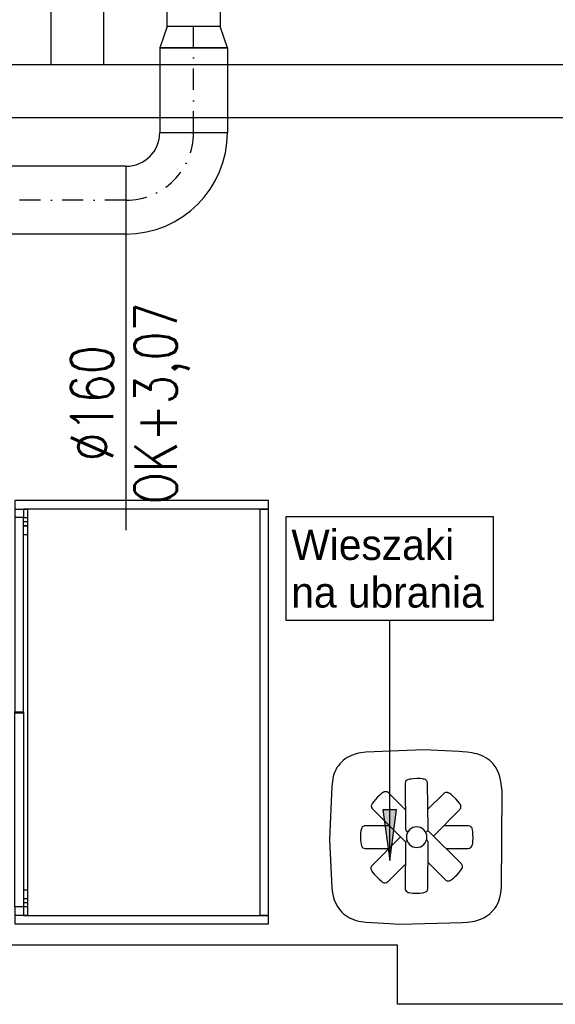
# Model space of a CAD drawing. Header units: centimetres. Extents: x -1062 to 5388, y 1642 to 2943.
# Tile 24 of 90: x -404 to -277, y 2124 to 2357. Entities that reach past the tile are written whole.
import ezdxf
from ezdxf.enums import TextEntityAlignment as Align

# ---------------------------------------------------------------- set-up
doc = ezdxf.new("R2010")
doc.units = ezdxf.units.CM
doc.linetypes.add('DASHDOT', pattern=[1, 0.5, -0.25, 0, -0.25])
doc.layers.add('M-AXS', color=2, linetype='DASHDOT', lineweight=30)
doc.layers.add('M-TEXT-n', color=5, linetype='Continuous', lineweight=9)
doc.layers.add('M-DUCT-RETN', color=230, linetype='Continuous', true_color=0xff007f)
doc.layers.add('M-DUCT-SUPP', color=7, linetype='Continuous', true_color=0x006dda)
for name, color, linetype in [('M-LDR', 5, 'Continuous'), ('M-XREF', 252, 'Continuous'), ('XREF$0$Elementy szczegółów', 8, 'Continuous'), ('XREF$0$Notatki tekstowe', 8, 'Continuous'), ('XREF$0$Notatki tekstowe-1', 8, 'Continuous'), ('XREF$0$Zabudowa', 8, 'Continuous'), ('XREF$0$Zabudowa-1', 8, 'Continuous'), ('XREF$0$Ściany-2', 8, 'Continuous')]:
    doc.layers.add(name, color=color, linetype=linetype)
doc.styles.add('RomanS', font='romans.shx')
doc.styles.add('XREF$0$Arial', font='txt', dxfattribs={"height": 7.2})

# ---------------------------------------------------------------- blocks, each defined once
blk = doc.blocks.new('XREF$0$Furniture_Hooks-Hangers_Enea_Caddy-coat-stand - CADDY COAT STAND 8 HOOKS-879108-Aranżacja_01')
at = {"layer": 'XREF$0$Elementy szczegółów'}
for p, q in [((-16.41, 18.79), (-16.89, 18.47)), ((-16.41, 18.79), (-16.89, 18.47)), ((-16.41, 18.79), (-16.89, 18.47)), ((-15.92, 19.08), (-16.41, 18.79)), ((-15.92, 19.08), (-16.41, 18.79)), ((-15.92, 19.08), (-16.41, 18.79)), ((-15.4, 19.32), (-15.92, 19.08)), ((-15.4, 19.32), (-15.92, 19.08)), ((-15.4, 19.32), (-15.92, 19.08)), ((-14.31, 19.67), (-15.4, 19.32)), ((-14.31, 19.67), (-15.4, 19.32)), ((-14.31, 19.67), (-15.4, 19.32)), ((-13.75, 19.8), (-14.31, 19.67)), ((-13.75, 19.8), (-14.31, 19.67)), ((-13.75, 19.8), (-14.31, 19.67)), ((-13.19, 19.9), (-13.75, 19.8)), ((-13.19, 19.9), (-13.75, 19.8)), ((-13.19, 19.9), (-13.75, 19.8)), ((-12.05, 20.04), (-13.19, 19.9)), ((-12.05, 20.04), (-13.19, 19.9)), ((-12.05, 20.04), (-13.19, 19.9)), ((1.68, 20.6), (-12.05, 20.04)), ((1.68, 20.6), (-12.05, 20.04)), ((1.68, 20.6), (-12.05, 20.04)), ((9.99, 20.24), (1.68, 20.6)), ((9.99, 20.24), (1.68, 20.6)), ((9.99, 20.24), (1.68, 20.6)), ((10.84, 20.17), (9.99, 20.24)), ((10.84, 20.17), (9.99, 20.24)), ((10.84, 20.17), (9.99, 20.24)), ((11.98, 20.05), (10.84, 20.17)), ((11.98, 20.05), (10.84, 20.17)), ((11.98, 20.05), (10.84, 20.17)), ((13.11, 19.88), (11.98, 20.05)), ((13.11, 19.88), (11.98, 20.05)), ((13.11, 19.88), (11.98, 20.05)), ((13.68, 19.77), (13.11, 19.88)), ((13.68, 19.77), (13.11, 19.88)), ((13.68, 19.77), (13.11, 19.88)), ((14.23, 19.64), (13.68, 19.77)), ((14.23, 19.64), (13.68, 19.77)), ((14.23, 19.64), (13.68, 19.77)), ((15.32, 19.27), (14.23, 19.64)), ((15.32, 19.27), (14.23, 19.64)), ((15.32, 19.27), (14.23, 19.64)), ((15.84, 19.04), (15.32, 19.27)), ((15.84, 19.04), (15.32, 19.27)), ((15.84, 19.04), (15.32, 19.27)), ((16.34, 18.76), (15.84, 19.04)), ((16.34, 18.76), (15.84, 19.04)), ((16.34, 18.76), (15.84, 19.04)), ((17.27, 18.1), (16.34, 18.76)), ((17.27, 18.1), (16.34, 18.76)), ((17.27, 18.1), (16.34, 18.76)), ((-18.85, 16.41), (-19.14, 15.91)), ((-18.85, 16.41), (-19.14, 15.91)), ((-18.85, 16.41), (-19.14, 15.91)), ((-18.52, 16.88), (-18.85, 16.41)), ((-18.52, 16.88), (-18.85, 16.41)), ((-18.52, 16.88), (-18.85, 16.41)), ((-18.16, 17.32), (-18.52, 16.88)), ((-18.16, 17.32), (-18.52, 16.88)), ((-18.16, 17.32), (-18.52, 16.88)), ((-17.76, 17.73), (-18.16, 17.32)), ((-17.76, 17.73), (-18.16, 17.32)), ((-17.76, 17.73), (-18.16, 17.32)), ((-17.34, 18.12), (-17.76, 17.73)), ((-17.34, 18.12), (-17.76, 17.73)), ((-17.34, 18.12), (-17.76, 17.73)), ((-16.89, 18.47), (-17.34, 18.12)), ((-16.89, 18.47), (-17.34, 18.12)), ((-16.89, 18.47), (-17.34, 18.12)), ((18.09, 17.29), (17.27, 18.1)), ((18.09, 17.29), (17.27, 18.1)), ((18.09, 17.29), (17.27, 18.1)), ((18.77, 16.37), (18.09, 17.29)), ((18.77, 16.37), (18.09, 17.29)), ((18.77, 16.37), (18.09, 17.29)), ((19.28, 15.35), (18.77, 16.37)), ((19.28, 15.35), (18.77, 16.37)), ((19.28, 15.35), (18.77, 16.37)), ((-19.71, 14.29), (-19.91, 13.17)), ((-19.71, 14.29), (-19.91, 13.17)), ((-19.71, 14.29), (-19.91, 13.17)), ((-19.56, 14.85), (-19.71, 14.29)), ((-19.56, 14.85), (-19.71, 14.29)), ((-19.56, 14.85), (-19.71, 14.29)), ((-19.37, 15.39), (-19.56, 14.85)), ((-19.37, 15.39), (-19.56, 14.85)), ((-19.37, 15.39), (-19.56, 14.85)), ((-19.14, 15.91), (-19.37, 15.39)), ((-19.14, 15.91), (-19.37, 15.39)), ((-19.14, 15.91), (-19.37, 15.39)), ((19.49, 14.81), (19.28, 15.35)), ((19.49, 14.81), (19.28, 15.35)), ((19.49, 14.81), (19.28, 15.35)), ((19.65, 14.27), (19.49, 14.81)), ((19.65, 14.27), (19.49, 14.81)), ((19.65, 14.27), (19.49, 14.81)), ((19.91, 13.15), (19.65, 14.27)), ((19.91, 13.15), (19.65, 14.27)), ((19.91, 13.15), (19.65, 14.27)), ((-20.03, 12.03), (-20.6, -0.56)), ((-20.03, 12.03), (-20.6, -0.56)), ((-20.03, 12.03), (-20.6, -0.56)), ((-19.91, 13.17), (-20.03, 12.03)), ((-19.91, 13.17), (-20.03, 12.03)), ((-19.91, 13.17), (-20.03, 12.03)), ((-2.67, 13.08), (-2.75, 12.78)), ((-2.75, 12.78), (-2.61, 1.96)), ((-2.6, 13.18), (-2.67, 13.08)), ((-2.45, 13.35), (-2.6, 13.18)), ((-2.33, 13.46), (-2.45, 13.35)), ((-2.15, 13.55), (-2.33, 13.46)), ((-1.86, 13.63), (-2.15, 13.55)), ((-1.62, 13.68), (-1.86, 13.63)), ((-1.3, 13.73), (-1.62, 13.68)), ((-0.82, 13.79), (-1.3, 13.73)), ((0.08, 13.83), (-0.82, 13.79)), ((0.84, 13.81), (0.08, 13.83)), ((1.36, 13.75), (0.84, 13.81)), ((1.63, 13.71), (1.36, 13.75)), ((1.85, 13.66), (1.63, 13.71)), ((2.08, 13.59), (1.85, 13.66)), ((2.27, 13.45), (2.08, 13.59)), ((2.43, 13.27), (2.27, 13.45)), ((2.51, 13.15), (2.43, 13.27)), ((2.6, 12.78), (2.51, 13.15)), ((2.74, 1.96), (2.6, 12.78)), ((20.08, 12.02), (19.91, 13.15)), ((20.08, 12.02), (19.91, 13.15)), ((20.08, 12.02), (19.91, 13.15)), ((20.19, 10.88), (20.08, 12.02)), ((20.19, 10.88), (20.08, 12.02)), ((20.19, 10.88), (20.08, 12.02)), ((-9.26, 9.44), (-9.85, 8.8)), ((-8.71, 9.95), (-9.26, 9.44)), ((-8.28, 10.31), (-8.71, 9.95)), ((-8.05, 10.47), (-8.28, 10.31)), ((-7.86, 10.59), (-8.05, 10.47)), ((-7.66, 10.68), (-7.86, 10.59)), ((-7.51, 10.72), (-7.66, 10.68)), ((-7.17, 10.71), (-7.51, 10.72)), ((-6.98, 10.66), (-7.17, 10.71)), ((-6.76, 10.51), (-6.98, 10.66)), ((-2.67, 6.42), (-6.76, 10.51)), ((6.42, 10.31), (2.68, 6.57)), ((6.5, 10.37), (6.42, 10.31)), ((6.67, 10.46), (6.5, 10.37)), ((6.83, 10.54), (6.67, 10.46)), ((7.14, 10.56), (6.83, 10.54)), ((7.28, 10.55), (7.14, 10.56)), ((7.41, 10.5), (7.28, 10.55)), ((7.56, 10.44), (7.41, 10.5)), ((7.81, 10.29), (7.56, 10.44)), ((8.21, 10), (7.81, 10.29)), ((8.58, 9.69), (8.21, 10)), ((9.23, 9.08), (8.58, 9.69)), ((20.06, -12.02), (20.19, 10.88)), ((20.06, -12.02), (20.19, 10.88)), ((20.06, -12.02), (20.19, 10.88)), ((-10.7, 7.51), (-10.72, 7.37)), ((-10.72, 7.37), (-10.68, 7.02)), ((-10.63, 7.71), (-10.7, 7.51)), ((-10.68, 7.02), (-10.53, 6.74)), ((-10.45, 8.03), (-10.63, 7.71)), ((-10.16, 8.43), (-10.45, 8.03)), ((-9.85, 8.8), (-10.16, 8.43)), ((9.75, 8.52), (9.23, 9.08)), ((10.08, 8.11), (9.75, 8.52)), ((10.24, 7.88), (10.08, 8.11)), ((10.35, 7.69), (10.24, 7.88)), ((10.46, 7.47), (10.35, 7.69)), ((10.44, 6.86), (10.47, 7.01)), ((10.48, 7.26), (10.46, 7.47)), ((10.47, 7.01), (10.48, 7.26)), ((-10.53, 6.74), (-10.46, 6.65)), ((-10.46, 6.65), (-2.8, -0.94)), ((3.95, 0.26), (10.24, 6.54)), ((10.24, 6.54), (10.33, 6.68)), ((10.33, 6.68), (10.44, 6.86)), ((-12.85, 2.36), (-12.99, 2.2)), ((-12.68, 2.52), (-12.85, 2.36)), ((-12.5, 2.61), (-12.68, 2.52)), ((-12.38, 2.64), (-12.5, 2.61)), ((-12.24, 2.67), (-12.38, 2.64)), ((-6.44, 2.67), (-12.24, 2.67)), ((-0.44, 2.38), (-0.9, 2.25)), ((0, 2.42), (-0.44, 2.38)), ((0.44, 2.38), (0, 2.42)), ((0.89, 2.25), (0.44, 2.38)), ((12.3, 2.7), (6.39, 2.7)), ((12.61, 2.61), (12.3, 2.7)), ((12.76, 2.52), (12.61, 2.61)), ((12.93, 2.36), (12.76, 2.52)), ((13.02, 2.25), (12.93, 2.36)), ((-13.25, 0.94), (-13.29, 0.18)), ((-13.29, 0.18), (-13.27, -0.71)), ((-13.19, 1.46), (-13.25, 0.94)), ((-13.14, 1.73), (-13.19, 1.46)), ((-13.08, 1.98), (-13.14, 1.73)), ((-12.99, 2.2), (-13.08, 1.98)), ((-3.8, 0.05), (-10.59, -6.75)), ((-2.61, 1.96), (-2.6, 1.87)), ((-2.6, 1.87), (-2.58, 1.75)), ((-2.58, 1.75), (-2.5, 1.49)), ((-2.5, 1.49), (-2.41, 1.38)), ((-2.39, 0.44), (-2.43, 0)), ((-2.41, 1.38), (-2.14, 1.12)), ((-2.26, 0.89), (-2.39, 0.44)), ((-2.03, 1.33), (-2.26, 0.89)), ((-1.72, 1.71), (-2.03, 1.33)), ((-1.33, 2.03), (-1.72, 1.71)), ((-0.9, 2.25), (-1.33, 2.03)), ((1.32, 2.03), (0.89, 2.25)), ((1.71, 1.71), (1.32, 2.03)), ((2.03, 1.33), (1.71, 1.71)), ((2.25, 0.89), (2.03, 1.33)), ((2.12, 1.15), (2.24, 1.18)), ((2.24, 1.18), (2.33, 1.23)), ((2.38, 0.44), (2.25, 0.89)), ((2.33, 1.23), (2.44, 1.33)), ((2.42, 0), (2.38, 0.44)), ((2.44, 1.33), (2.62, 1.53)), ((2.68, 1.44), (2.59, 1.49)), ((2.62, 1.53), (2.69, 1.7)), ((2.89, 1.31), (2.68, 1.44)), ((2.69, 1.7), (2.74, 1.96)), ((2.95, 1.25), (2.89, 1.31)), ((10.62, -6.35), (2.95, 1.25)), ((13.11, 2.06), (13.02, 2.25)), ((13.21, 1.7), (13.11, 2.06)), ((13.28, 1.21), (13.21, 1.7)), ((13.32, 0.73), (13.28, 1.21)), ((13.35, -0.17), (13.32, 0.73)), ((-20.6, -0.56), (-20.04, -12)), ((-20.6, -0.56), (-20.04, -12)), ((-20.6, -0.56), (-20.04, -12)), ((-13.27, -0.71), (-13.23, -1.2)), ((-13.23, -1.2), (-13.15, -1.69)), ((-13.15, -1.69), (-13.06, -2.05)), ((-13.06, -2.05), (-12.97, -2.24)), ((-12.97, -2.24), (-12.88, -2.35)), ((-2.8, -0.94), (-2.73, -1)), ((-2.61, -1.39), (-2.74, -12.2)), ((-2.73, -1), (-2.55, -1.1)), ((-2.55, -1.11), (-2.61, -1.39)), ((-2.51, -0.98), (-2.55, -1.11)), ((-2.41, -0.85), (-2.51, -0.98)), ((-2.43, 0), (-2.39, -0.44)), ((-2.3, -0.73), (-2.41, -0.85)), ((-2.39, -0.44), (-2.26, -0.89)), ((-2.26, -0.89), (-2.03, -1.33)), ((-2.03, -1.33), (-1.72, -1.72)), ((-1.72, -1.72), (-1.33, -2.03)), ((-1.33, -2.03), (-0.9, -2.26)), ((-0.9, -2.26), (-0.44, -2.39)), ((0.44, -2.39), (0.89, -2.26)), ((0.89, -2.26), (1.32, -2.03)), ((1.32, -2.03), (1.71, -1.72)), ((1.71, -1.72), (2.03, -1.33)), ((2.03, -1.33), (2.25, -0.89)), ((2.25, -0.89), (2.38, -0.44)), ((2.56, -0.88), (2.32, -0.65)), ((2.38, -0.44), (2.42, 0)), ((2.65, -1), (2.56, -0.88)), ((2.61, -12.21), (2.74, -1.47)), ((2.69, -1.14), (2.65, -1)), ((2.74, -1.38), (2.69, -1.14)), ((2.74, -1.47), (2.74, -1.38)), ((12.91, -2.35), (13.06, -2.17)), ((13.06, -2.17), (13.14, -1.94)), ((13.14, -1.94), (13.2, -1.72)), ((13.2, -1.72), (13.25, -1.45)), ((13.25, -1.45), (13.31, -0.92)), ((13.31, -0.92), (13.35, -0.17)), ((-12.88, -2.35), (-12.7, -2.51)), ((-12.7, -2.51), (-12.51, -2.62)), ((-12.51, -2.62), (-12.21, -2.68)), ((-12.21, -2.68), (-6.53, -2.68)), ((-0.44, -2.39), (0, -2.43)), ((0, -2.43), (0.44, -2.39)), ((6.9, -2.66), (12.22, -2.66)), ((12.22, -2.66), (12.43, -2.63)), ((12.43, -2.63), (12.56, -2.6)), ((12.56, -2.6), (12.74, -2.5)), ((12.74, -2.5), (12.91, -2.35)), ((-10.67, -6.86), (-10.76, -7.02)), ((-10.59, -6.75), (-10.67, -6.86)), ((-6.83, -10.55), (-2.67, -6.39)), ((2.69, -5.99), (6.8, -10.11)), ((10.77, -6.6), (10.62, -6.35)), ((10.81, -6.77), (10.77, -6.6)), ((10.82, -7.01), (10.81, -6.77)), ((-10.81, -7.17), (-10.82, -7.5)), ((-10.82, -7.5), (-10.79, -7.64)), ((-10.76, -7.02), (-10.81, -7.17)), ((-10.79, -7.64), (-10.71, -7.83)), ((-10.71, -7.83), (-10.59, -8.04)), ((-10.59, -8.04), (-10.43, -8.27)), ((-10.43, -8.27), (-10.11, -8.69)), ((-10.11, -8.69), (-9.61, -9.26)), ((-9.61, -9.26), (-8.9, -9.95)), ((8.79, -9.62), (9.22, -9.21)), ((9.22, -9.21), (9.48, -8.96)), ((9.48, -8.96), (9.96, -8.44)), ((9.96, -8.44), (10.19, -8.16)), ((10.19, -8.16), (10.41, -7.88)), ((10.41, -7.88), (10.6, -7.6)), ((10.6, -7.6), (10.74, -7.34)), ((10.74, -7.34), (10.81, -7.15)), ((10.81, -7.15), (10.82, -7.01)), ((-8.9, -9.95), (-8.41, -10.35)), ((-8.41, -10.35), (-8.14, -10.54)), ((-8.14, -10.54), (-7.88, -10.7)), ((-7.88, -10.7), (-7.69, -10.77)), ((-7.69, -10.77), (-7.54, -10.78)), ((-7.54, -10.78), (-7.2, -10.76)), ((-7.2, -10.76), (-7.05, -10.69)), ((-7.05, -10.69), (-6.89, -10.6)), ((-6.89, -10.6), (-6.83, -10.55)), ((6.8, -10.11), (6.98, -10.22)), ((6.98, -10.22), (7.13, -10.32)), ((7.13, -10.32), (7.28, -10.35)), ((7.28, -10.35), (7.51, -10.36)), ((7.51, -10.36), (7.74, -10.33)), ((7.74, -10.33), (7.97, -10.22)), ((7.97, -10.22), (8.15, -10.11)), ((8.15, -10.11), (8.38, -9.95)), ((8.38, -9.95), (8.79, -9.62)), ((-20.04, -12), (-19.89, -13.14)), ((-20.04, -12), (-19.89, -13.14)), ((-20.04, -12), (-19.89, -13.14)), ((-19.89, -13.14), (-19.65, -14.26)), ((-19.89, -13.14), (-19.65, -14.26)), ((-19.89, -13.14), (-19.65, -14.26)), ((-2.74, -12.2), (-2.68, -12.47)), ((-2.68, -12.47), (-2.59, -12.64)), ((-2.59, -12.64), (-2.42, -12.84)), ((-2.42, -12.84), (-2.25, -12.96)), ((-2.25, -12.96), (-2.02, -13.05)), ((-2.02, -13.05), (-1.81, -13.1)), ((-1.81, -13.1), (-1.39, -13.17)), ((-1.39, -13.17), (-0.87, -13.23)), ((-0.87, -13.23), (-0.23, -13.26)), ((-0.23, -13.26), (0.73, -13.24)), ((0.73, -13.24), (1.36, -13.17)), ((1.36, -13.17), (1.69, -13.12)), ((1.69, -13.12), (1.97, -13.04)), ((1.97, -13.04), (2.16, -12.96)), ((2.16, -12.96), (2.28, -12.87)), ((2.28, -12.87), (2.45, -12.68)), ((2.45, -12.68), (2.53, -12.54)), ((2.53, -12.54), (2.58, -12.36)), ((2.58, -12.36), (2.61, -12.21)), ((19.69, -14.28), (19.92, -13.15)), ((19.69, -14.28), (19.92, -13.15)), ((19.69, -14.28), (19.92, -13.15)), ((19.92, -13.15), (20.06, -12.02)), ((19.92, -13.15), (20.06, -12.02)), ((19.92, -13.15), (20.06, -12.02)), ((-19.65, -14.26), (-19.48, -14.8)), ((-19.65, -14.26), (-19.48, -14.8)), ((-19.65, -14.26), (-19.48, -14.8)), ((-19.48, -14.8), (-19.28, -15.34)), ((-19.48, -14.8), (-19.28, -15.34)), ((-19.48, -14.8), (-19.28, -15.34)), ((-19.28, -15.34), (-18.75, -16.36)), ((-19.28, -15.34), (-18.75, -16.36)), ((-19.28, -15.34), (-18.75, -16.36)), ((18.79, -16.37), (19.32, -15.36)), ((18.79, -16.37), (19.32, -15.36)), ((18.79, -16.37), (19.32, -15.36)), ((19.32, -15.36), (19.53, -14.82)), ((19.32, -15.36), (19.53, -14.82)), ((19.32, -15.36), (19.53, -14.82)), ((19.53, -14.82), (19.69, -14.28)), ((19.53, -14.82), (19.69, -14.28)), ((19.53, -14.82), (19.69, -14.28)), ((-18.75, -16.36), (-18.44, -16.84)), ((-18.75, -16.36), (-18.44, -16.84)), ((-18.75, -16.36), (-18.44, -16.84)), ((-18.44, -16.84), (-18.09, -17.29)), ((-18.44, -16.84), (-18.09, -17.29)), ((-18.44, -16.84), (-18.09, -17.29)), ((-18.09, -17.29), (-17.7, -17.71)), ((-18.09, -17.29), (-17.7, -17.71)), ((-18.09, -17.29), (-17.7, -17.71)), ((-17.7, -17.71), (-17.29, -18.11)), ((-17.7, -17.71), (-17.29, -18.11)), ((-17.7, -17.71), (-17.29, -18.11)), ((-17.29, -18.11), (-16.36, -18.78)), ((-17.29, -18.11), (-16.36, -18.78)), ((-17.29, -18.11), (-16.36, -18.78)), ((16.37, -18.77), (16.84, -18.45)), ((16.37, -18.77), (16.84, -18.45)), ((16.37, -18.77), (16.84, -18.45)), ((16.84, -18.45), (17.29, -18.1)), ((16.84, -18.45), (17.29, -18.1)), ((16.84, -18.45), (17.29, -18.1)), ((17.29, -18.1), (18.11, -17.29)), ((17.29, -18.1), (18.11, -17.29)), ((17.29, -18.1), (18.11, -17.29)), ((18.11, -17.29), (18.46, -16.84)), ((18.11, -17.29), (18.46, -16.84)), ((18.11, -17.29), (18.46, -16.84)), ((18.46, -16.84), (18.79, -16.37)), ((18.46, -16.84), (18.79, -16.37)), ((18.46, -16.84), (18.79, -16.37)), ((-16.36, -18.78), (-15.86, -19.06)), ((-16.36, -18.78), (-15.86, -19.06)), ((-16.36, -18.78), (-15.86, -19.06)), ((-15.86, -19.06), (-15.35, -19.31)), ((-15.86, -19.06), (-15.35, -19.31)), ((-15.86, -19.06), (-15.35, -19.31)), ((-15.35, -19.31), (-14.27, -19.7)), ((-15.35, -19.31), (-14.27, -19.7)), ((-15.35, -19.31), (-14.27, -19.7)), ((-14.27, -19.7), (-13.71, -19.84)), ((-14.27, -19.7), (-13.71, -19.84)), ((-14.27, -19.7), (-13.71, -19.84)), ((-13.71, -19.84), (-13.15, -19.95)), ((-13.71, -19.84), (-13.15, -19.95)), ((-13.71, -19.84), (-13.15, -19.95)), ((-13.15, -19.95), (-12.01, -20.09)), ((-13.15, -19.95), (-12.01, -20.09)), ((-13.15, -19.95), (-12.01, -20.09)), ((-12.01, -20.09), (-6.41, -20.44)), ((-12.01, -20.09), (-6.41, -20.44)), ((-12.01, -20.09), (-6.41, -20.44)), ((-6.41, -20.44), (-4.01, -20.54)), ((-6.41, -20.44), (-4.01, -20.54)), ((-6.41, -20.44), (-4.01, -20.54)), ((-4.01, -20.54), (10.88, -20.17)), ((-4.01, -20.54), (10.88, -20.17)), ((-4.01, -20.54), (10.88, -20.17)), ((10.88, -20.17), (12.02, -20.09)), ((10.88, -20.17), (12.02, -20.09)), ((10.88, -20.17), (12.02, -20.09)), ((12.02, -20.09), (13.16, -19.95)), ((12.02, -20.09), (13.16, -19.95)), ((12.02, -20.09), (13.16, -19.95)), ((13.16, -19.95), (13.72, -19.83)), ((13.16, -19.95), (13.72, -19.83)), ((13.16, -19.95), (13.72, -19.83)), ((13.72, -19.83), (14.27, -19.69)), ((13.72, -19.83), (14.27, -19.69)), ((13.72, -19.83), (14.27, -19.69)), ((14.27, -19.69), (15.35, -19.3)), ((14.27, -19.69), (15.35, -19.3)), ((14.27, -19.69), (15.35, -19.3)), ((15.35, -19.3), (15.87, -19.05)), ((15.35, -19.3), (15.87, -19.05)), ((15.35, -19.3), (15.87, -19.05)), ((15.87, -19.05), (16.37, -18.77)), ((15.87, -19.05), (16.37, -18.77)), ((15.87, -19.05), (16.37, -18.77))]:
    blk.add_line(p, q, dxfattribs=at)
blk = doc.blocks.new('XREF$0$Blocks_Beller Wardrobe_F03844EN - Unique-887108-Aranżacja_01')
at = {"layer": 'XREF$0$Zabudowa'}
for p, q in [((48, 25.5), (-48, 25.5)), ((-48, 25.5), (-48, -29.5)), ((48, -29.5), (48, 25.5)), ((-48, -29.5), (48, -29.5)), ((-45, -29.5), (-45, -30.5)), ((-44.12, -30.5), (-44.12, -29.5)), ((-44, -29.5), (-44, -30.5)), ((-42, -30.5), (-42, -29.5)), ((42, -29.5), (42, -30.5)), ((44, -30.5), (44, -29.5)), ((44.12, -29.5), (44.12, -30.5)), ((45, -29.5), (45, -30.5)), ((-48, -32.5), (-46, -32.5)), ((-0.1, -30.5), (0.1, -30.5)), ((0.1, -31.5), (-0.1, -31.5)), ((0.1, -32.5), (-0.1, -32.5)), ((46, -32.5), (48, -32.5))]:
    blk.add_line(p, q, dxfattribs=at)
at = {"layer": 'XREF$0$Zabudowa-1'}
for p, q in [((-48, 27.5), (-50, 27.5)), ((-50, 27.5), (-50, -32.5)), ((-48, 25.5), (-48, 27.5)), ((48, 27.5), (-48, 27.5)), ((-48, 27.5), (-48, 25.5)), ((50, 27.5), (48, 27.5)), ((48, 27.5), (48, 25.5)), ((48, 25.5), (48, 27.5)), ((50, -32.5), (50, 27.5)), ((-48, -32.5), (-48, -29.5)), ((-48, -29.5), (-48, -30.5)), ((-46, -30.5), (-46, -29.5)), ((46, -29.5), (46, -30.5)), ((48, -29.5), (48, -32.5)), ((48, -30.5), (48, -29.5)), ((-50, -32.5), (-48, -32.5)), ((-48, -30.5), (-46, -30.5)), ((-0.1, -30.5), (-46, -30.5)), ((-46, -30.5), (-46, -32.5)), ((-46, -32.5), (-0.1, -32.5)), ((-0.1, -32.5), (-0.1, -30.5)), ((0.1, -32.5), (0.1, -30.5)), ((0.1, -30.5), (46, -30.5)), ((46, -32.5), (0.1, -32.5)), ((46, -30.5), (46, -32.5)), ((46, -30.5), (48, -30.5)), ((48, -32.5), (50, -32.5))]:
    blk.add_line(p, q, dxfattribs=at)
blk = doc.blocks.new('XREF')
at = {"layer": 'XREF$0$Notatki tekstowe-1'}
blk.add_hatch(color=256, dxfattribs=at).paths.add_polyline_path([(-316.1, 2158.02), (-314.52, 2170.02), (-317.68, 2170.02)])
at = {"layer": 'XREF$0$Notatki tekstowe'}
for p, q in [((-316.1, 2158.02), (-316.1, 2214.73)), ((-314.52, 2170.02), (-317.68, 2170.02)), ((-317.68, 2170.02), (-316.1, 2158.02)), ((-316.1, 2158.02), (-314.52, 2170.02))]:
    blk.add_line(p, q, dxfattribs=at)
at = {"layer": 'XREF$0$Notatki tekstowe', "flags": 128}
blk.add_lwpolyline([(-340.56, 2239.37), (-291.64, 2239.37), (-291.64, 2214.73), (-340.56, 2214.73)], close=True, dxfattribs=at)
at = {"layer": 'XREF$0$Ściany-2'}
for p, q in [((-396.22, 2682.08), (-396.22, 2346.08)), ((-383.72, 2346.08), (-383.72, 2682.08)), ((-243.72, 2346.08), (-687.32, 2346.08)), ((-687.32, 2333.58), (-243.72, 2333.58)), ((-314.22, 2138.08), (-486.86, 2138.08)), ((-314.22, 2124.08), (-314.22, 2138.08)), ((-78.22, 2124.08), (-314.22, 2124.08))]:
    blk.add_line(p, q, dxfattribs=at)
at = {"layer": 'XREF$0$Elementy szczegółów'}
blk.add_blockref('XREF$0$Furniture_Hooks-Hangers_Enea_Caddy-coat-stand - CADDY COAT STAND 8 HOOKS-879108-Aranżacja_01', (-309.72, 2163.58), dxfattribs=at)
at = {"layer": 'XREF$0$Zabudowa', "rotation": 269.9999999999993}
blk.add_blockref('XREF$0$Blocks_Beller Wardrobe_F03844EN - Unique-887108-Aranżacja_01', (-372.22, 2193.08), dxfattribs=at)
at = {"layer": 'XREF$0$Notatki tekstowe-1', "insert": (-339.36, 2236.26), "char_height": 7.2, "width": 46.56, "attachment_point": 1, "line_spacing_factor": 0.936439, "style": 'XREF$0$Arial'}
blk.add_mtext('\\pxt7.05556,14.11111,21.16667,28.22222,35.27778,42.33333,49.38889,56.44444,63.5,70.55556,77.61111,84.66667,91.72222,98.77778,105.83333,112.88889,119.94444,127,134.05556,141.11111,148.16667,155.22222,162.27778,169.33333,176.38889,183.44444,190.5,197.55556,204.61111,211.66667,218.72222,225.77778;{Wieszaki na ubrania}', dxfattribs=at)

msp = doc.modelspace()

# ---------------------------------------------------------------- linework, layer by layer
at = {"layer": 'M-AXS', "ltscale": 10}
for p, q in [((-362.47, 2330.08), (-362.47, 2355.08)), ((-378.47, 2314.08), (-562.47, 2314.08))]:
    msp.add_line(p, q, dxfattribs=at)
msp.add_arc((-378.47, 2330.08), 16, 270, 0, dxfattribs=at)
at = {"layer": 'M-DUCT-RETN'}
msp.add_lwpolyline([(-368.72, 2361.08), (-356.22, 2361.08), (-356.22, 2355.08), (-368.72, 2355.08)], close=True, dxfattribs=at)
at = {"layer": 'M-DUCT-SUPP'}
for p, q in [((-354.47, 2350.08), (-370.47, 2350.08)), ((-370.47, 2350.08), (-370.47, 2330.08)), ((-354.47, 2350.08), (-354.47, 2330.08)), ((-370.47, 2330.08), (-354.47, 2330.08)), ((-378.47, 2322.08), (-546.47, 2322.08)), ((-378.47, 2322.08), (-378.47, 2306.08)), ((-378.47, 2306.08), (-546.47, 2306.08))]:
    msp.add_line(p, q, dxfattribs=at)
msp.add_lwpolyline([(-354.47, 2350.08), (-356.22, 2355.08), (-368.72, 2355.08), (-370.47, 2350.08)], close=True, dxfattribs=at)
for radius in [24, 8]:
    msp.add_arc((-378.47, 2330.08), radius, 270, 0, dxfattribs=at)
at = {"layer": 'M-LDR'}
msp.add_line((-378.47, 2306.08), (-378.47, 2236.08), dxfattribs=at)

# ---------------------------------------------------------------- block references
at = {"layer": 'M-XREF'}
msp.add_blockref('XREF', (0, 0), dxfattribs=at)

# ---------------------------------------------------------------- texts
at = {"layer": 'M-TEXT-n', "style": 'RomanS', "width": 0.8}
for s, p in [('OK+3,07', (-366.47, 2266.08)), ('%%C160', (-381.47, 2266.08))]:
    msp.add_text(s, height=10, rotation=90, dxfattribs=at).set_placement(p, align=Align.CENTER)

doc.saveas('drawing.dxf')
